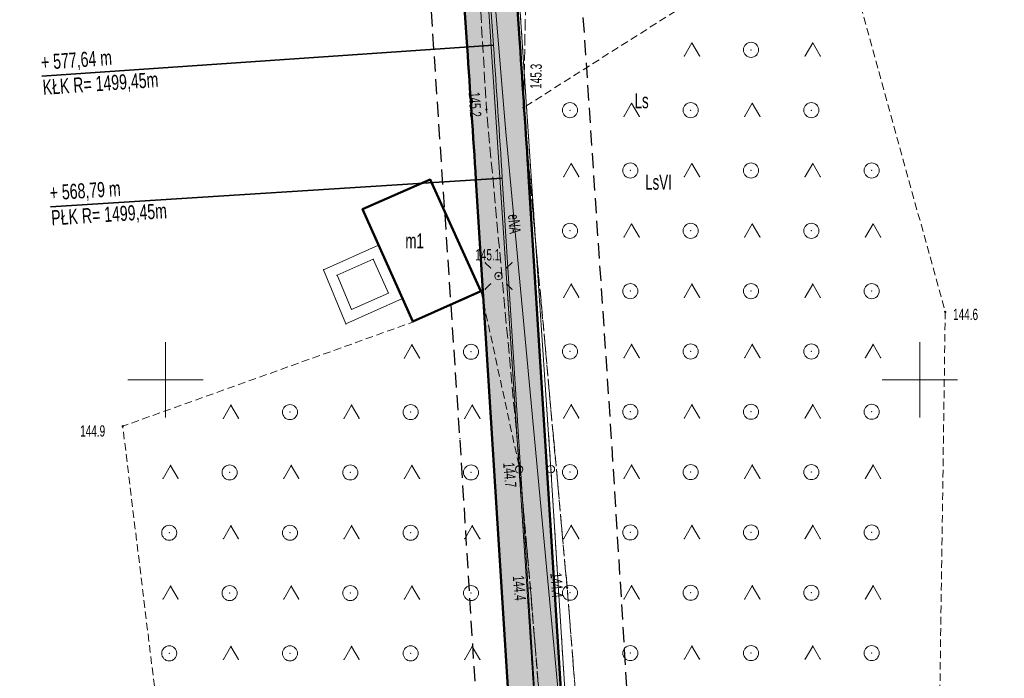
# Model space of a CAD drawing. Extents: x 6456700 to 6518119, y 5963420 to 5980059.
# Tile 226 of 256: x 6512359 to 6512424, y 5966879 to 5966923. Entities that reach past the tile are written whole.
import ezdxf
from ezdxf.enums import TextEntityAlignment as Align

# ---------------------------------------------------------------- set-up
doc = ezdxf.new("R2010")
doc.units = 0
doc.header["$MEASUREMENT"] = 0
for name, pattern in [('L_0_03', [1, 0.5, -0.5]), ('L_0_04', [1.5, 1, -0.5]), ('L_0_52', [1, 0.75, -0.25]), ('L_0_5A', [0.75, 0.5, -0.25])]:
    doc.linetypes.add(name, pattern=pattern)
doc.layers.get('0').update_dxf_attribs({"color": 2, "linetype": 'CONTINUOUS', "lineweight": 5})
for name, color, linetype, lineweight in [('18mm Kreska ciągła', 7, 'CONTINUOUS', 18), ('202_punkt_graniczny', 7, 'CONTINUOUS', 18), ('209_oznaczenie_konturu_klasyfikacyjnego', 96, 'CONTINUOUS', 18), ('210_oznaczenie_konturu_uzytku_gruntowego', 96, 'CONTINUOUS', 18), ('218_kontur_uzytku_gruntowego', 96, 'L_0_03', 18), ('219_dzialka_ewidencyjna', 7, 'CONTINUOUS', 18), ('312_budynek_ewidencyjny', 7, 'CONTINUOUS', 18), ('312_oznaczenie_budynku_ewidencyjnego_Atr117', 7, 'CONTINUOUS', 18), ('35mm Ciągła', 7, 'CONTINUOUS', 35), ('50mm Kreska ciągła', 7, 'CONTINUOUS', 50), ('9mm Kreska ciągła', 252, 'CONTINUOUS', 9), ('jezdnia', 7, 'CONTINUOUS', 18), ('latarnia', 7, 'CONTINUOUS', 18), ('pikieta_naturalna', 7, 'CONTINUOUS', 18), ('pikieta_naturalna_Atr2', 7, 'CONTINUOUS', 18), ('przewod_elektroenergetyczny_podziemny', 7, 'CONTINUOUS', 18), ('przewod_elektroenergetyczny_podziemny_Atr1', 7, 'CONTINUOUS', 18), ('siatka_krzyrzy', 7, 'CONTINUOUS', 18), ('taras', 7, 'CONTINUOUS', 18), ('teren_zalesiony', 7, 'CONTINUOUS', 18), ('Zakres', 7, 'CONTINUOUS', 18)]:
    doc.layers.add(name, color=color, linetype=linetype, lineweight=lineweight)
doc.styles.get("Standard").update_dxf_attribs({"font": 'txt', "width": 0.75})
doc.styles.add('Znaczniki', font='GOTHIC.TTF', dxfattribs={"width": 0.7})

# ---------------------------------------------------------------- blocks, each defined once
blk = doc.blocks.new('mdcp_nowa')
at = {"layer": 'pikieta_naturalna', "linetype": 'Continuous', "lineweight": 18}
for points in [[(6495121.28, 5983367.875, 1), (6495121.28, 5983367.965, 1)], [(6495123.73, 5983367.995, 1), (6495123.73, 5983368.085, 1)], [(6495122.08, 5983356.835, 1), (6495122.08, 5983356.925, 1)], [(6495151.69, 5983354.455, 1), (6495151.69, 5983354.545, 1)], [(6495097.17, 5983346.875, 1), (6495097.17, 5983346.965, 1)], [(6495123.5, 5983343.955, 1), (6495123.5, 5983344.045, 1)], [(6495124.19, 5983336.145, 1), (6495124.19, 5983336.235, 1)], [(6495126.63, 5983336.155, 1), (6495126.63, 5983336.245, 1)]]:
    blk.add_hatch(color=18, dxfattribs=at).paths.add_polyline_path(points)
at = {"layer": '202_punkt_graniczny', "color": 7, "linetype": 'Continuous', "lineweight": 18}
for centre in [(6495123.45, 5983344.06), (6495125.55, 5983344.07)]:
    blk.add_circle(centre, 0.25, dxfattribs=at)
at = {"layer": '202_punkt_graniczny'}
for p in [(6495123.45, 5983344.06), (6495125.55, 5983344.07)]:
    blk.add_point(p, dxfattribs=at)
at = {"layer": '218_kontur_uzytku_gruntowego', "lineweight": 18, "flags": 128}
for points in [[(6495123.45, 5983344.06), (6495116.84, 5983443.86)], [(6495122.78, 5983385.32), (6495125.55, 5983344.07)], [(6495128.68, 5983264.25), (6495123.45, 5983344.06)], [(6495125.55, 5983344.07), (6495130.6, 5983264.36)]]:
    blk.add_lwpolyline(points, dxfattribs=at)
at = {"layer": '218_kontur_uzytku_gruntowego'}
for p in [(6495123.45, 5983344.06), (6495123.45, 5983344.06), (6495123.45, 5983344.06), (6495123.45, 5983344.06), (6495125.55, 5983344.07), (6495125.55, 5983344.07), (6495125.55, 5983344.07), (6495125.55, 5983344.07)]:
    blk.add_point(p, dxfattribs=at)
at = {"layer": '219_dzialka_ewidencyjna', "color": 3, "linetype": 'Continuous', "lineweight": 18, "flags": 128}
for points in [[(6495116.84, 5983443.86), (6495123.45, 5983344.06)], [(6495118.85, 5983443.84), (6495125.55, 5983344.07)], [(6495128.68, 5983264.25), (6495123.45, 5983344.06)], [(6495130.6, 5983264.36), (6495125.55, 5983344.07)]]:
    blk.add_lwpolyline(points, dxfattribs=at)
at = {"layer": '219_dzialka_ewidencyjna', "color": 3}
for p in [(6495123.45, 5983344.06), (6495123.45, 5983344.06), (6495125.55, 5983344.07), (6495125.55, 5983344.07)]:
    blk.add_point(p, dxfattribs=at)
at = {"layer": '312_budynek_ewidencyjny', "color": 7, "linetype": 'Continuous', "lineweight": 50, "flags": 128}
for points in [[(6495113.06, 5983361.32), (6495117.56, 5983363.29)], [(6495117.56, 5983363.29), (6495120.9, 5983355.88)], [(6495116.41, 5983353.86), (6495113.06, 5983361.32)], [(6495120.9, 5983355.88), (6495116.41, 5983353.86)]]:
    blk.add_lwpolyline(points, dxfattribs=at)
at = {"layer": '312_budynek_ewidencyjny'}
for p in [(6495117.56, 5983363.29), (6495117.56, 5983363.29), (6495113.06, 5983361.32), (6495113.06, 5983361.32), (6495120.9, 5983355.88), (6495120.9, 5983355.88), (6495116.41, 5983353.86), (6495116.41, 5983353.86)]:
    blk.add_point(p, dxfattribs=at)
at = {"layer": 'jezdnia', "color": 7, "linetype": 'L_0_52', "lineweight": 18, "flags": 128}
blk.add_lwpolyline([(6495195.83, 5982978.97), (6495200.77, 5982990.52), (6495203.76, 5983005.28), (6495200.35, 5983025.82), (6495193.24, 5983036.29), (6495189.14, 5983049.6), (6495185.12, 5983067.8), (6495183.17, 5983077.08), (6495178.19, 5983089.73), (6495174.64, 5983098.86), (6495168.43, 5983115.09), (6495161.55, 5983133.83), (6495154.76, 5983147.58), (6495144.33, 5983166.27), (6495135.54, 5983182.13), (6495131.43, 5983212.99), (6495131.68, 5983233.26), (6495131.46, 5983243.99), (6495128.32, 5983280.81), (6495127.29, 5983298.52), (6495124.19, 5983336.19), (6495123.5, 5983344), (6495121.28, 5983367.92), (6495119.64, 5983396.13), (6495116.73, 5983412.76), (6495117.19, 5983441.35), (6495116.43, 5983457.42), (6495115.48, 5983476.53), (6495115.11, 5983482.62), (6495112.3, 5983484.4), (6495091.45, 5983481.81), (6495091.37, 5983484.19), (6495109.96, 5983486.92), (6495113.25, 5983490.41), (6495113.24, 5983503.43), (6495112.69, 5983521.82), (6495113.13, 5983545.8), (6495113.51, 5983566.95), (6495116.02, 5983585), (6495118.4, 5983609.28), (6495123.42, 5983650.06), (6495131.2, 5983686.54), (6495140.07, 5983719.72), (6495146.41, 5983753.33), (6495149.05, 5983763.24), (6495154.18, 5983776.85), (6495160.67, 5983784.68), (6495175.29, 5983798.4), (6495197.26, 5983816.17), (6495217.4, 5983831.86), (6495238.65, 5983846.53), (6495263.72, 5983869.02), (6495276.39, 5983884.8), (6495285.32, 5983901), (6495289.2, 5983910.41), (6495292.89, 5983924.2), (6495294.78, 5983930.12), (6495299.2, 5983944.93), (6495304.61, 5983964.52), (6495307.5, 5983979.46), (6495307.59, 5983992.22), (6495306.46, 5984009.09), (6495305.69, 5984028.3), (6495305.67, 5984038.17), (6495300.99, 5984057.07), (6495297.28, 5984082.3), (6495291.79, 5984107.54), (6495288.36, 5984130.45), (6495280.64, 5984151.56), (6495274.64, 5984171.22), (6495270.98, 5984181.26), (6495273.99, 5984181.03), (6495276.87, 5984171.8), (6495283.5, 5984152.14), (6495291.35, 5984131.82), (6495294.78, 5984110.77), (6495299.68, 5984081.31), (6495303.27, 5984060.79), (6495332.62, 5984062.58), (6495350.78, 5984065.69), (6495352.73, 5984070.57), (6495357.63, 5984062.1), (6495352.37, 5984062.87), (6495334.16, 5984059.86), (6495303.89, 5984056.79), (6495307.64, 5984045.46), (6495309.06, 5984037.47), (6495310.62, 5984029.01), (6495312.95, 5983997.49), (6495310.44, 5983991.82), (6495310.09, 5983979.31), (6495307.08, 5983963.82), (6495301.68, 5983944.67), (6495295.97, 5983923.79), (6495292.77, 5983913.71), (6495290.13, 5983906.38), (6495284.32, 5983893.37), (6495278.05, 5983883.04), (6495264.46, 5983865.44), (6495239.09, 5983842.69), (6495219.23, 5983829.73), (6495216.93, 5983819.97), (6495223.58, 5983813.84), (6495228.16, 5983809.41), (6495224.21, 5983807.55), (6495214.94, 5983813.05), (6495207.87, 5983817.5), (6495201.24, 5983815.27), (6495178.34, 5983796.41), (6495165.6, 5983786.15), (6495159.73, 5983777.73), (6495154.77, 5983771.17), (6495151.16, 5983759.97), (6495150.26, 5983749.93), (6495142.6, 5983719.51), (6495134.42, 5983684.95), (6495127.4, 5983650.76), (6495120.08, 5983602.2), (6495117.42, 5983578.29), (6495115.94, 5983567.9), (6495115.38, 5983544.13), (6495115.07, 5983520.98), (6495115.65, 5983504.52), (6495116.24, 5983490.91), (6495120.25, 5983487.29), (6495126.33, 5983487.84), (6495143.65, 5983489.58), (6495144.46, 5983486.94), (6495127.88, 5983485.15), (6495121.64, 5983482.36), (6495118.37, 5983476.22), (6495119.55, 5983458.22), (6495119.45, 5983441.1), (6495120.18, 5983413.18), (6495121.99, 5983405.13), (6495126.07, 5983403.29), (6495130.48, 5983403.23), (6495129.73, 5983399.77), (6495124.35, 5983396.96), (6495123.73, 5983368.04), (6495126.63, 5983336.2), (6495129.59, 5983298.85), (6495131.1, 5983280.79), (6495133, 5983262.8), (6495134.25, 5983243.51), (6495134.8, 5983233.03), (6495133.67, 5983213.6), (6495138.07, 5983181.73), (6495146.27, 5983167.62), (6495157.18, 5983147.99), (6495163.68, 5983134.39), (6495170.96, 5983115.51), (6495175.46, 5983104.48), (6495181.17, 5983100.74), (6495199.93, 5983101.55), (6495199.17, 5983099.07), (6495182.34, 5983097.53), (6495180.35, 5983094.32), (6495185.39, 5983081.2), (6495192.07, 5983052.44), (6495195.58, 5983038.04), (6495198.53, 5983033.23), (6495203.76, 5983025.83), (6495206.13, 5983003.89), (6495202.54, 5982989.27), (6495201.18, 5982984.38), (6495199.22, 5982977.33), (6495199.31, 5982965.37), (6495200.17, 5982948.62), (6495203.01, 5982926.24), (6495205.43, 5982907.13), (6495210.02, 5982873.53), (6495214.31, 5982847.66), (6495217.75, 5982836.69), (6495222.16, 5982822), (6495228.36, 5982806.97), (6495230.37, 5982804.25), (6495235.28, 5982800.03), (6495240.12, 5982797.03), (6495226.36, 5982801.25), (6495225.42, 5982799.59), (6495224.16, 5982791.52), (6495222.71, 5982778.54), (6495222.21, 5982760.62), (6495221.26, 5982748.78), (6495217.72, 5982722.5), (6495220.89, 5982699.43), (6495222.63, 5982688.01), (6495226.82, 5982681.43), (6495232.44, 5982678.09), (6495238.57, 5982677.74), (6495238.58, 5982674.2), (6495234.94, 5982674.18), (6495222.7, 5982675.95), (6495211.13, 5982675.67), (6495203.44, 5982672.24), (6495190.56, 5982660.85), (6495183.64, 5982651.87), (6495180.18, 5982645.51), (6495176.56, 5982638.14), (6495173.06, 5982629.9), (6495169.79, 5982622.28), (6495168.95, 5982621.1), (6495167.1, 5982622.09), (6495169.54, 5982629.99), (6495175.88, 5982643.52), (6495181.21, 5982652.88), (6495188.25, 5982661.9), (6495200.25, 5982673.34), (6495211.64, 5982680.53), (6495218.14, 5982692.06), (6495218.39, 5982699.72), (6495215.1, 5982723.62), (6495216.08, 5982729.8), (6495218.41, 5982743.49), (6495220.09, 5982761.04), (6495220.41, 5982779.3), (6495221.74, 5982791.03), (6495222.5, 5982799.07), (6495220.92, 5982803.86), (6495210.51, 5982812.59), (6495206.38, 5982817.94), (6495202.5, 5982823.86), (6495197.41, 5982834.99), (6495191.07, 5982840.79), (6495178.96, 5982851.25), (6495180.72, 5982852.83), (6495192.33, 5982842.82), (6495193.9, 5982841.49), (6495196.29, 5982839.47), (6495200.7, 5982838.43), (6495206.86, 5982825.62), (6495210.11, 5982820.87), (6495214.26, 5982814.71), (6495221.36, 5982809.09), (6495224.36, 5982806.84), (6495223.38, 5982810.9), (6495218.5, 5982823.84), (6495214.57, 5982836.22), (6495211.53, 5982847.15), (6495206.8, 5982872.08), (6495202.64, 5982906.51), (6495199.04, 5982926.21), (6495196.67, 5982948.55), (6495195.68, 5982964.58)], close=True, dxfattribs=at)
at = {"layer": 'jezdnia'}
for p in [(6495121.28, 5983367.92), (6495123.73, 5983368.04), (6495123.5, 5983344), (6495124.19, 5983336.19), (6495126.63, 5983336.2)]:
    blk.add_point(p, dxfattribs=at)
at = {"layer": 'latarnia', "color": 7, "linetype": 'Continuous', "lineweight": 13, "flags": 128}
for points in [[(6495121.55, 5983357.411), (6495121.197, 5983357.764)], [(6495122.611, 5983357.411), (6495122.964, 5983357.764)], [(6495121.55, 5983356.35), (6495121.197, 5983355.997)], [(6495122.611, 5983356.35), (6495122.964, 5983355.997)]]:
    blk.add_lwpolyline(points, dxfattribs=at)
at = {"layer": 'latarnia', "color": 7, "linetype": 'Continuous', "lineweight": 13}
blk.add_circle((6495122.08, 5983356.88), 0.25, dxfattribs=at)
at = {"layer": 'latarnia'}
for p in [(6495121.197, 5983357.764), (6495122.964, 5983357.764), (6495121.55, 5983357.411), (6495122.611, 5983357.411), (6495122.08, 5983356.88), (6495121.197, 5983355.997), (6495121.55, 5983356.35), (6495122.611, 5983356.35), (6495122.964, 5983355.997)]:
    blk.add_point(p, dxfattribs=at)
at = {"layer": 'pikieta_naturalna', "color": 7, "linetype": 'Continuous', "lineweight": 18}
for centre in [(6495121.28, 5983367.92), (6495123.73, 5983368.04), (6495122.08, 5983356.88), (6495151.69, 5983354.5), (6495097.17, 5983346.92), (6495123.5, 5983344), (6495124.19, 5983336.19), (6495126.63, 5983336.2)]:
    blk.add_circle(centre, 0.045, dxfattribs=at)
at = {"layer": 'pikieta_naturalna'}
for p in [(6495121.28, 5983367.92), (6495123.73, 5983368.04), (6495122.08, 5983356.88), (6495151.69, 5983354.5), (6495097.17, 5983346.92), (6495123.5, 5983344), (6495124.19, 5983336.19), (6495126.63, 5983336.2)]:
    blk.add_point(p, dxfattribs=at)
at = {"layer": 'przewod_elektroenergetyczny_podziemny', "color": 1, "linetype": 'Continuous', "lineweight": 18, "flags": 128}
blk.add_lwpolyline([(6495105.41, 5983426.7), (6495118.51, 5983426.81), (6495118.93, 5983410.43), (6495122.55, 5983366.66), (6495126.69, 5983322.24), (6495130.39, 5983280.36)], dxfattribs=at)
at = {"layer": 'przewod_elektroenergetyczny_podziemny'}
blk.add_point((6495122.55, 5983366.66), dxfattribs=at)
at = {"layer": 'siatka_krzyrzy', "linetype": 'Continuous', "lineweight": 18, "flags": 128}
for points in [[(6495100, 5983347.5), (6495100, 5983352.5)], [(6495150, 5983347.5), (6495150, 5983352.5)], [(6495097.5, 5983350), (6495102.5, 5983350)], [(6495147.5, 5983350), (6495152.5, 5983350)]]:
    blk.add_lwpolyline(points, dxfattribs=at)
at = {"layer": 'taras', "color": 7, "linetype": 'Continuous', "lineweight": 18, "flags": 128}
for points in [[(6495114.13, 5983358.93), (6495115.72, 5983355.39), (6495111.96, 5983353.7), (6495110.48, 5983357.29)], [(6495113.775, 5983357.995), (6495114.785, 5983355.745), (6495112.341, 5983354.659), (6495111.381, 5983356.932)]]:
    blk.add_lwpolyline(points, close=True, dxfattribs=at)
at = {"layer": 'taras'}
for p in [(6495114.13, 5983358.93), (6495113.775, 5983357.995), (6495110.48, 5983357.29), (6495111.381, 5983356.932), (6495114.785, 5983355.745), (6495115.72, 5983355.39), (6495112.341, 5983354.659), (6495111.96, 5983353.7)]:
    blk.add_point(p, dxfattribs=at)
at = {"layer": 'teren_zalesiony', "color": 7, "linetype": 'L_0_5A', "lineweight": 18, "flags": 128}
for points in [[(6495131.1, 5983280.79), (6495129.59, 5983298.85), (6495126.63, 5983336.2), (6495123.73, 5983368.04), (6495140.1, 5983378.44), (6495144.34, 5983381.08), (6495151.69, 5983354.5), (6495150.93, 5983300.85), (6495146.3, 5983283.11)], [(6495109.54, 5983276.77), (6495102.2, 5983305.6), (6495097.17, 5983346.92), (6495116.42, 5983353.83), (6495120.93, 5983355.83), (6495123.5, 5983344), (6495124.19, 5983336.19), (6495127.29, 5983298.52), (6495128.32, 5983280.81)]]:
    blk.add_lwpolyline(points, close=True, dxfattribs=at)
at = {"layer": 'teren_zalesiony', "color": 7, "linetype": 'Continuous', "lineweight": 18, "flags": 128}
for points in [[(6495134.403, 5983371.473), (6495134.903, 5983372.339)], [(6495134.903, 5983372.339), (6495135.403, 5983371.473)], [(6495142.403, 5983371.473), (6495142.903, 5983372.339)], [(6495142.903, 5983372.339), (6495143.403, 5983371.473)], [(6495130.403, 5983367.473), (6495130.903, 5983368.339)], [(6495130.903, 5983368.339), (6495131.403, 5983367.473)], [(6495138.403, 5983367.473), (6495138.903, 5983368.339)], [(6495138.903, 5983368.339), (6495139.403, 5983367.473)], [(6495126.403, 5983363.473), (6495126.903, 5983364.339)], [(6495126.903, 5983364.339), (6495127.403, 5983363.473)], [(6495134.403, 5983363.473), (6495134.903, 5983364.339)], [(6495134.903, 5983364.339), (6495135.403, 5983363.473)], [(6495142.403, 5983363.473), (6495142.903, 5983364.339)], [(6495142.903, 5983364.339), (6495143.403, 5983363.473)], [(6495130.403, 5983359.473), (6495130.903, 5983360.339)], [(6495130.903, 5983360.339), (6495131.403, 5983359.473)], [(6495138.403, 5983359.473), (6495138.903, 5983360.339)], [(6495138.903, 5983360.339), (6495139.403, 5983359.473)], [(6495146.403, 5983359.473), (6495146.903, 5983360.339)], [(6495146.903, 5983360.339), (6495147.403, 5983359.473)], [(6495126.403, 5983355.473), (6495126.903, 5983356.339)], [(6495126.903, 5983356.339), (6495127.403, 5983355.473)], [(6495134.403, 5983355.473), (6495134.903, 5983356.339)], [(6495134.903, 5983356.339), (6495135.403, 5983355.473)], [(6495142.403, 5983355.473), (6495142.903, 5983356.339)], [(6495142.903, 5983356.339), (6495143.403, 5983355.473)], [(6495115.843, 5983351.453), (6495116.343, 5983352.319)], [(6495116.343, 5983352.319), (6495116.843, 5983351.453)], [(6495130.403, 5983351.473), (6495130.903, 5983352.339)], [(6495130.903, 5983352.339), (6495131.403, 5983351.473)], [(6495138.403, 5983351.473), (6495138.903, 5983352.339)], [(6495138.903, 5983352.339), (6495139.403, 5983351.473)], [(6495146.403, 5983351.473), (6495146.903, 5983352.339)], [(6495146.903, 5983352.339), (6495147.403, 5983351.473)], [(6495103.843, 5983347.453), (6495104.343, 5983348.319)], [(6495104.343, 5983348.319), (6495104.843, 5983347.453)], [(6495111.843, 5983347.453), (6495112.343, 5983348.319)], [(6495112.343, 5983348.319), (6495112.843, 5983347.453)], [(6495119.843, 5983347.453), (6495120.343, 5983348.319)], [(6495120.343, 5983348.319), (6495120.843, 5983347.453)], [(6495126.403, 5983347.473), (6495126.903, 5983348.339)], [(6495126.903, 5983348.339), (6495127.403, 5983347.473)], [(6495134.403, 5983347.473), (6495134.903, 5983348.339)], [(6495134.903, 5983348.339), (6495135.403, 5983347.473)], [(6495142.403, 5983347.473), (6495142.903, 5983348.339)], [(6495142.903, 5983348.339), (6495143.403, 5983347.473)], [(6495099.843, 5983343.453), (6495100.343, 5983344.319)], [(6495100.343, 5983344.319), (6495100.843, 5983343.453)], [(6495107.843, 5983343.453), (6495108.343, 5983344.319)], [(6495108.343, 5983344.319), (6495108.843, 5983343.453)], [(6495115.843, 5983343.453), (6495116.343, 5983344.319)], [(6495116.343, 5983344.319), (6495116.843, 5983343.453)], [(6495130.403, 5983343.473), (6495130.903, 5983344.339)], [(6495130.903, 5983344.339), (6495131.403, 5983343.473)], [(6495138.403, 5983343.473), (6495138.903, 5983344.339)], [(6495138.903, 5983344.339), (6495139.403, 5983343.473)], [(6495146.403, 5983343.473), (6495146.903, 5983344.339)], [(6495146.903, 5983344.339), (6495147.403, 5983343.473)], [(6495103.843, 5983339.453), (6495104.343, 5983340.319)], [(6495104.343, 5983340.319), (6495104.843, 5983339.453)], [(6495111.843, 5983339.453), (6495112.343, 5983340.319)], [(6495112.343, 5983340.319), (6495112.843, 5983339.453)], [(6495119.843, 5983339.453), (6495120.343, 5983340.319)], [(6495120.343, 5983340.319), (6495120.843, 5983339.453)], [(6495126.403, 5983339.473), (6495126.903, 5983340.339)], [(6495126.903, 5983340.339), (6495127.403, 5983339.473)], [(6495134.403, 5983339.473), (6495134.903, 5983340.339)], [(6495134.903, 5983340.339), (6495135.403, 5983339.473)], [(6495142.403, 5983339.473), (6495142.903, 5983340.339)], [(6495142.903, 5983340.339), (6495143.403, 5983339.473)], [(6495099.843, 5983335.453), (6495100.343, 5983336.319)], [(6495100.343, 5983336.319), (6495100.843, 5983335.453)], [(6495107.843, 5983335.453), (6495108.343, 5983336.319)], [(6495108.343, 5983336.319), (6495108.843, 5983335.453)], [(6495115.843, 5983335.453), (6495116.343, 5983336.319)], [(6495116.343, 5983336.319), (6495116.843, 5983335.453)], [(6495130.403, 5983335.473), (6495130.903, 5983336.339)], [(6495130.903, 5983336.339), (6495131.403, 5983335.473)], [(6495138.403, 5983335.473), (6495138.903, 5983336.339)], [(6495138.903, 5983336.339), (6495139.403, 5983335.473)], [(6495146.403, 5983335.473), (6495146.903, 5983336.339)], [(6495146.903, 5983336.339), (6495147.403, 5983335.473)], [(6495103.843, 5983331.453), (6495104.343, 5983332.319)], [(6495104.343, 5983332.319), (6495104.843, 5983331.453)], [(6495111.843, 5983331.453), (6495112.343, 5983332.319)], [(6495112.343, 5983332.319), (6495112.843, 5983331.453)], [(6495119.843, 5983331.453), (6495120.343, 5983332.319)], [(6495120.343, 5983332.319), (6495120.843, 5983331.453)], [(6495134.403, 5983331.473), (6495134.903, 5983332.339)], [(6495134.903, 5983332.339), (6495135.403, 5983331.473)], [(6495142.403, 5983331.473), (6495142.903, 5983332.339)], [(6495142.903, 5983332.339), (6495143.403, 5983331.473)]]:
    blk.add_lwpolyline(points, dxfattribs=at)
at = {"layer": 'teren_zalesiony', "color": 7, "linetype": 'Continuous', "lineweight": 18}
for centre in [(6495138.816, 5983371.876), (6495126.816, 5983367.876), (6495134.816, 5983367.876), (6495142.816, 5983367.876), (6495130.816, 5983363.876), (6495138.816, 5983363.876), (6495146.816, 5983363.876), (6495126.816, 5983359.876), (6495134.816, 5983359.876), (6495142.816, 5983359.876), (6495130.816, 5983355.876), (6495138.816, 5983355.876), (6495146.816, 5983355.876), (6495120.256, 5983351.856), (6495126.816, 5983351.876), (6495134.816, 5983351.876), (6495142.816, 5983351.876), (6495108.256, 5983347.856), (6495116.256, 5983347.856), (6495130.816, 5983347.876), (6495138.816, 5983347.876), (6495146.816, 5983347.876), (6495104.256, 5983343.856), (6495112.256, 5983343.856), (6495120.256, 5983343.856), (6495126.816, 5983343.876), (6495134.816, 5983343.876), (6495142.816, 5983343.876), (6495100.256, 5983339.856), (6495108.256, 5983339.856), (6495116.256, 5983339.856), (6495130.816, 5983339.876), (6495138.816, 5983339.876), (6495146.816, 5983339.876), (6495104.256, 5983335.856), (6495112.256, 5983335.856), (6495120.256, 5983335.856), (6495126.816, 5983335.876), (6495134.816, 5983335.876), (6495142.816, 5983335.876), (6495100.256, 5983331.856), (6495108.256, 5983331.856), (6495116.256, 5983331.856), (6495130.816, 5983331.876), (6495138.816, 5983331.876), (6495146.816, 5983331.876)]:
    blk.add_circle(centre, 0.5, dxfattribs=at)
at = {"layer": 'teren_zalesiony'}
for p in [(6495134.903, 5983372.339), (6495134.903, 5983372.339), (6495142.903, 5983372.339), (6495142.903, 5983372.339), (6495134.403, 5983371.473), (6495135.403, 5983371.473), (6495138.816, 5983371.876), (6495142.403, 5983371.473), (6495143.403, 5983371.473), (6495130.903, 5983368.339), (6495130.903, 5983368.339), (6495138.903, 5983368.339), (6495138.903, 5983368.339), (6495123.73, 5983368.04), (6495126.816, 5983367.876), (6495134.816, 5983367.876), (6495142.816, 5983367.876), (6495130.403, 5983367.473), (6495131.403, 5983367.473), (6495138.403, 5983367.473), (6495139.403, 5983367.473), (6495126.903, 5983364.339), (6495126.903, 5983364.339), (6495134.903, 5983364.339), (6495134.903, 5983364.339), (6495142.903, 5983364.339), (6495142.903, 5983364.339), (6495130.816, 5983363.876), (6495138.816, 5983363.876), (6495146.816, 5983363.876), (6495126.403, 5983363.473), (6495127.403, 5983363.473), (6495134.403, 5983363.473), (6495135.403, 5983363.473), (6495142.403, 5983363.473), (6495143.403, 5983363.473), (6495130.903, 5983360.339), (6495130.903, 5983360.339), (6495138.903, 5983360.339), (6495138.903, 5983360.339), (6495146.903, 5983360.339), (6495146.903, 5983360.339), (6495126.816, 5983359.876), (6495134.816, 5983359.876), (6495142.816, 5983359.876), (6495130.403, 5983359.473), (6495131.403, 5983359.473), (6495138.403, 5983359.473), (6495139.403, 5983359.473), (6495146.403, 5983359.473), (6495147.403, 5983359.473), (6495120.93, 5983355.83), (6495126.903, 5983356.339), (6495126.903, 5983356.339), (6495130.816, 5983355.876), (6495134.903, 5983356.339), (6495134.903, 5983356.339), (6495138.816, 5983355.876), (6495142.903, 5983356.339), (6495142.903, 5983356.339), (6495146.816, 5983355.876), (6495126.403, 5983355.473), (6495127.403, 5983355.473), (6495134.403, 5983355.473), (6495135.403, 5983355.473), (6495142.403, 5983355.473), (6495143.403, 5983355.473), (6495151.69, 5983354.5), (6495116.42, 5983353.83), (6495116.343, 5983352.319), (6495116.343, 5983352.319), (6495120.256, 5983351.856), (6495126.816, 5983351.876), (6495130.903, 5983352.339), (6495130.903, 5983352.339), (6495134.816, 5983351.876), (6495138.903, 5983352.339), (6495138.903, 5983352.339), (6495142.816, 5983351.876), (6495146.903, 5983352.339), (6495146.903, 5983352.339), (6495115.843, 5983351.453), (6495116.843, 5983351.453), (6495130.403, 5983351.473), (6495131.403, 5983351.473), (6495138.403, 5983351.473), (6495139.403, 5983351.473), (6495146.403, 5983351.473), (6495147.403, 5983351.473), (6495104.343, 5983348.319), (6495104.343, 5983348.319), (6495112.343, 5983348.319), (6495112.343, 5983348.319), (6495120.343, 5983348.319), (6495120.343, 5983348.319), (6495126.903, 5983348.339), (6495126.903, 5983348.339), (6495134.903, 5983348.339), (6495134.903, 5983348.339), (6495142.903, 5983348.339), (6495142.903, 5983348.339), (6495103.843, 5983347.453), (6495104.843, 5983347.453), (6495108.256, 5983347.856), (6495111.843, 5983347.453), (6495112.843, 5983347.453), (6495116.256, 5983347.856), (6495119.843, 5983347.453), (6495120.843, 5983347.453), (6495126.403, 5983347.473), (6495127.403, 5983347.473), (6495130.816, 5983347.876), (6495134.403, 5983347.473), (6495135.403, 5983347.473), (6495138.816, 5983347.876), (6495142.403, 5983347.473), (6495143.403, 5983347.473), (6495146.816, 5983347.876), (6495097.17, 5983346.92), (6495100.343, 5983344.319), (6495100.343, 5983344.319), (6495108.343, 5983344.319), (6495108.343, 5983344.319), (6495116.343, 5983344.319), (6495116.343, 5983344.319), (6495130.903, 5983344.339), (6495130.903, 5983344.339), (6495138.903, 5983344.339), (6495138.903, 5983344.339), (6495146.903, 5983344.339), (6495146.903, 5983344.339), (6495099.843, 5983343.453), (6495100.843, 5983343.453), (6495104.256, 5983343.856), (6495107.843, 5983343.453), (6495108.843, 5983343.453), (6495112.256, 5983343.856), (6495115.843, 5983343.453), (6495116.843, 5983343.453), (6495120.256, 5983343.856), (6495123.5, 5983344), (6495126.816, 5983343.876), (6495130.403, 5983343.473), (6495131.403, 5983343.473), (6495134.816, 5983343.876), (6495138.403, 5983343.473), (6495139.403, 5983343.473), (6495142.816, 5983343.876), (6495146.403, 5983343.473), (6495147.403, 5983343.473), (6495104.343, 5983340.319), (6495104.343, 5983340.319), (6495112.343, 5983340.319), (6495112.343, 5983340.319), (6495120.343, 5983340.319), (6495120.343, 5983340.319), (6495126.903, 5983340.339), (6495126.903, 5983340.339), (6495134.903, 5983340.339), (6495134.903, 5983340.339), (6495142.903, 5983340.339), (6495142.903, 5983340.339), (6495100.256, 5983339.856), (6495103.843, 5983339.453), (6495104.843, 5983339.453), (6495108.256, 5983339.856), (6495111.843, 5983339.453), (6495112.843, 5983339.453), (6495116.256, 5983339.856), (6495119.843, 5983339.453), (6495120.843, 5983339.453), (6495126.403, 5983339.473), (6495127.403, 5983339.473), (6495130.816, 5983339.876), (6495134.403, 5983339.473), (6495135.403, 5983339.473), (6495138.816, 5983339.876), (6495142.403, 5983339.473), (6495143.403, 5983339.473), (6495146.816, 5983339.876), (6495100.343, 5983336.319), (6495100.343, 5983336.319), (6495108.343, 5983336.319), (6495108.343, 5983336.319), (6495116.343, 5983336.319), (6495116.343, 5983336.319), (6495124.19, 5983336.19), (6495126.63, 5983336.2), (6495130.903, 5983336.339), (6495130.903, 5983336.339), (6495138.903, 5983336.339), (6495138.903, 5983336.339), (6495146.903, 5983336.339), (6495146.903, 5983336.339), (6495104.256, 5983335.856), (6495112.256, 5983335.856), (6495120.256, 5983335.856), (6495126.816, 5983335.876), (6495134.816, 5983335.876), (6495142.816, 5983335.876), (6495099.843, 5983335.453), (6495100.843, 5983335.453), (6495107.843, 5983335.453), (6495108.843, 5983335.453), (6495115.843, 5983335.453), (6495116.843, 5983335.453), (6495130.403, 5983335.473), (6495131.403, 5983335.473), (6495138.403, 5983335.473), (6495139.403, 5983335.473), (6495146.403, 5983335.473), (6495147.403, 5983335.473), (6495104.343, 5983332.319), (6495104.343, 5983332.319), (6495112.343, 5983332.319), (6495112.343, 5983332.319), (6495120.343, 5983332.319), (6495120.343, 5983332.319), (6495134.903, 5983332.339), (6495134.903, 5983332.339), (6495142.903, 5983332.339), (6495142.903, 5983332.339), (6495100.256, 5983331.856), (6495108.256, 5983331.856), (6495116.256, 5983331.856), (6495130.816, 5983331.876), (6495138.816, 5983331.876), (6495146.816, 5983331.876), (6495103.843, 5983331.453), (6495104.843, 5983331.453), (6495111.843, 5983331.453), (6495112.843, 5983331.453), (6495119.843, 5983331.453), (6495120.843, 5983331.453), (6495134.403, 5983331.473), (6495135.403, 5983331.473), (6495142.403, 5983331.473), (6495143.403, 5983331.473)]:
    blk.add_point(p, dxfattribs=at)
at = {"layer": 'Zakres', "linetype": 'L_0_04', "lineweight": 25, "flags": 128}
blk.add_lwpolyline([(6495113.77, 5985050.22), (6495121.12, 5984877.07), (6495125.76, 5984757.87), (6495129.89, 5984649.81), (6495141.08, 5984611.3), (6495145.77, 5984544.53), (6495147.36, 5984487.27), (6495157.22, 5984392.07), (6495162.95, 5984387.45), (6495180.24, 5984384.16), (6495229.5, 5984386.61), (6495251.65, 5984373.41), (6495258.77, 5984357.12), (6495255.44, 5984330.44), (6495250.77, 5984304.39), (6495252.21, 5984282.78), (6495255.46, 5984256.45), (6495254.94, 5984238.25), (6495266.4, 5984211), (6495277.24, 5984182.33), (6495294.2, 5984133.19), (6495300.94, 5984095.37), (6495313.24, 5984037.69), (6495317.44, 5983978.18), (6495300.35, 5983922.18), (6495282.35, 5983883.38), (6495266.21, 5983862.23), (6495242.03, 5983839.67), (6495211.11, 5983816.86), (6495158.26, 5983772.66), (6495130.6, 5983651.16), (6495116.31, 5983543.43), (6495129.51, 5983346.73), (6495134.58, 5983264.71), (6495139.64, 5983186.97), (6495193.25, 5983077.94), (6495199.2, 5983041.97), (6495206.23, 5983026), (6495208.96, 5983004.88), (6495202.27, 5982979.48), (6495202.42, 5982950.13), (6495209.35, 5982897.38), (6495215.97, 5982850.34), (6495228.6, 5982809.97), (6495226.85, 5982778.82), (6495225.04, 5982750.56), (6495220.26, 5982723.37), (6495226.54, 5982679.97), (6495206.06, 5982669.48), (6495192.68, 5982657.71), (6495184.57, 5982648.65), (6495174.78, 5982624.58), (6495164.23, 5982604.61), (6495150.7, 5982588.3), (6495137.69, 5982582.43), (6495118.26, 5982573.75), (6495100.35, 5982558.42), (6495090.36, 5982544.99), (6495075.87, 5982519.06), (6495060.83, 5982499.68), (6495049.41, 5982485.49), (6495035.07, 5982459.7), (6495006.7, 5982406.64), (6494980.89, 5982351.84), (6494944.35, 5982293.29), (6494925.72, 5982250.11), (6494905.2, 5982190.37), (6494898.43, 5982153.5), (6494879.51, 5982063.89), (6494864.14, 5981992.66), (6494816.93, 5981768.61), (6494777.79, 5981577.7), (6494739.84, 5981394.72), (6494718.65, 5981297.89), (6494716.45, 5981237.31), (6494738.62, 5981208.21), (6494776.48, 5981173.06), (6494817.16, 5981137.44), (6494847.63, 5981109.8), (6494877.39, 5981077.08), (6494912.75, 5981030.55), (6494916.06, 5981014.71), (6494903.86, 5980957.01), (6494916.13, 5980953.51), (6494892.32, 5980927.59), (6494850.7, 5980858.8), (6494806.81, 5980779.89), (6494785.1, 5980753.49), (6494715.22, 5980723.29), (6494679.96, 5980686.78), (6494651.35, 5980651.29), (6494549.14, 5980683.24), (6494511.84, 5980659.66), (6494443.61, 5980630.33), (6494428.78, 5980598.6), (6494431.58, 5980579.46), (6494420.56, 5980549.76), (6494416.45, 5980528.2), (6494403.86, 5980507.16), (6494388.89, 5980482.96), (6494365.32, 5980407.99), (6494335.67, 5980315.15), (6494332.29, 5980297.41), (6494335.1, 5980278.18), (6494347.25, 5980254.84), (6494336.79, 5980250.09), (6494300.04, 5980271.34), (6494320.8, 5980301.43), (6494336.81, 5980349.17), (6494344.85, 5980380.92), (6494360.85, 5980437.13), (6494374.18, 5980476.38), (6494386.14, 5980498.84), (6494403.02, 5980528.52), (6494411.33, 5980563.19), (6494420.84, 5980586.25), (6494420.25, 5980601.11), (6494434.95, 5980635.94), (6494446.75, 5980644.99), (6494465.77, 5980647.27), (6494513.02, 5980669.46), (6494507.85, 5980679.68), (6494547.89, 5980705.83), (6494570.06, 5980691.34), (6494636.17, 5980669.05), (6494706.14, 5980756.86), (6494742.78, 5980772.58), (6494798.53, 5980814.27), (6494826.12, 5980867.97), (6494849.57, 5980908.6), (6494845.35, 5980942.01), (6494853.94, 5980970.83), (6494891.08, 5980960.54), (6494890.11, 5980965.73), (6494903.94, 5981025.69), (6494869.98, 5981070.3), (6494770.97, 5981160.58), (6494728.18, 5981200.64), (6494706.13, 5981229.56), (6494707.94, 5981299.75), (6494728.84, 5981398.1), (6494767.06, 5981580.19), (6494806.17, 5981770.55), (6494854.36, 5981994.76), (6494869.73, 5982065.97), (6494888.61, 5982155.44), (6494891.67, 5982173.95), (6494895.82, 5982197.45), (6494916.38, 5982253.72), (6494935.47, 5982297.95), (6494954.97, 5982331.67), (6494972.09, 5982356.64), (6494997.76, 5982411.14), (6495026.29, 5982464.48), (6495041.09, 5982491.09), (6495052.99, 5982505.88), (6495067.51, 5982524.6), (6495081.94, 5982550.43), (6495092.99, 5982565.28), (6495112.86, 5982582.29), (6495133.59, 5982591.55), (6495144.48, 5982596.46), (6495155.87, 5982610.19), (6495165.7, 5982628.8), (6495175.96, 5982654.03), (6495185.62, 5982664.83), (6495200.4, 5982677.82), (6495212.49, 5982688.04), (6495209.64, 5982723.43), (6495215.22, 5982750.57), (6495216.87, 5982779.54), (6495218.31, 5982809.31), (6495206.86, 5982847.92), (6495199.44, 5982894.74), (6495192.11, 5982948.71), (6495190.16, 5982979.24), (6495183.47, 5983075.16), (6495129.79, 5983184.34), (6495124.6, 5983264.07), (6495119.53, 5983346.09), (6495106.27, 5983543.75), (6495120.74, 5983652.9), (6495148.75, 5983779.42), (6495204.15, 5983826.04), (6495273.41, 5983889.36), (6495288.53, 5983927.42), (6495300.83, 5983964.69), (6495303.91, 5983980.14), (6495301.32, 5984039.55), (6495291.1, 5984093.63), (6495284.5, 5984130.67), (6495267.84, 5984178.93), (6495257.12, 5984207.3), (6495244.96, 5984236.19), (6495244.79, 5984255.42), (6495242.25, 5984281.97), (6495240.71, 5984304.95), (6495245.55, 5984331.94), (6495248.51, 5984355.64), (6495243.77, 5984366.47), (6495226.98, 5984376.47), (6495179.54, 5984374.12), (6495158.61, 5984378.09), (6495147.7, 5984386.91), (6495137.38, 5984486.61), (6495135.78, 5984544.04), (6495131.18, 5984609.54), (6495119.95, 5984648.2), (6495115.76, 5984757.49), (6495111.12, 5984876.67), (6495103.73, 5985050.93), (6495109.36, 5985081.73), (6495120.41, 5985085.88)], close=True, dxfattribs=at)
at = {"layer": 'Zakres'}
for p in [(6495129.51, 5983346.73), (6495119.53, 5983346.09)]:
    blk.add_point(p, dxfattribs=at)
at = {"layer": '209_oznaczenie_konturu_klasyfikacyjnego', "lineweight": 20, "width": 0.66}
blk.add_text('LsVI', height=1, dxfattribs=at).set_placement((6495131.8, 5983363.6), align=Align.TOP_LEFT)
at = {"layer": '210_oznaczenie_konturu_uzytku_gruntowego', "lineweight": 20, "width": 0.66}
blk.add_text('Ls', height=1, dxfattribs=at).set_placement((6495131.1, 5983369), align=Align.TOP_LEFT)
at = {"layer": '312_oznaczenie_budynku_ewidencyjnego_Atr117', "color": 7, "lineweight": 20, "width": 0.66}
blk.add_text('m1', height=1, dxfattribs=at).set_placement((6495115.907, 5983359.71), align=Align.TOP_LEFT)
at = {"layer": 'pikieta_naturalna_Atr2', "color": 7, "lineweight": 15, "width": 0.66}
for s, rotation, p in [('145.3', 88.8, (6495124.17, 5983369.3)), ('145.2', 273.3, (6495120.85, 5983369.1)), ('144.7', 275, (6495123.13, 5983344.54)), ('144.4', 274.7, (6495123.77, 5983337.04)), ('144.4', 274.5, (6495126.26, 5983337.23))]:
    blk.add_text(s, height=0.75, rotation=rotation, dxfattribs=at).set_placement(p, align=Align.TOP_LEFT)
for s, p in [('145.1', (6495120.54, 5983358.66)), ('144.6', (6495152.21, 5983354.71)), ('144.9', (6495094.35, 5983346.98))]:
    blk.add_text(s, height=0.75, dxfattribs=at).set_placement(p, align=Align.TOP_LEFT)
at = {"layer": 'przewod_elektroenergetyczny_podziemny_Atr1', "color": 1, "lineweight": 15, "width": 0.66}
blk.add_text('eNA', height=0.75, rotation=275.3, dxfattribs=at).set_placement((6495123.449, 5983361.008), align=Align.TOP_LEFT)

msp = doc.modelspace()

# ---------------------------------------------------------------- block references
at = {"linetype": 'ByBlock'}
msp.add_blockref('mdcp_nowa', (17268.786, -16450.998), dxfattribs=at)

# ---------------------------------------------------------------- next in the draw order: hatches: boundary and pattern name
at = {"layer": '9mm Kreska ciągła'}
h = msp.add_hatch(dxfattribs=at)
h.set_pattern_fill('SAND_AND_LIME', color=4, scale=0.1)
h.set_pattern_definition([(37.5, (6512162.38958, 5966557.36103), (-0.006803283, 0.208096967), [0, -0.16416, 0, -0.1836, 0, -0.1755]), (7.5, (6512162.38958, 5966557.36103), (0.191135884, 0.304791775), [0, -0.08856, 0, -0.14796, 0, -0.0567]), (327.5, (6512162.25674, 5966557.36103), (0.33632732, 0.000611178), [0, -0.054, 0, -0.1944, 0, -0.2538]), (317.5, (6512162.25674, 5966557.36103), (0.324661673, 0.09478896), [0, -0.027, 0, -0.12744, 0, -0.1458])])
edge = h.paths.add_edge_path()
edge.add_arc((6512516.367, 5967810.283), 3, 311.58691, 347.30622, ccw=False)
edge.add_arc((6512523.503, 5967802.242), 7.75, 131.58691, 180.78045)
edge.add_line((6512515.753, 5967802.137), (6512515.839, 5967795.832))
edge.add_arc((6512568.134, 5967796.544), 52.3, 180.78045, 202.28878)
edge.add_line((6512519.742, 5967776.708), (6512533.586, 5967742.935))
edge.add_arc((6512443.186, 5967705.88), 97.7, 19.24547, 22.28878, ccw=False)
edge.add_line((6512535.426, 5967738.083), (6512551.885, 5967690.939))
edge.add_arc((6512459.645, 5967658.735), 97.7, 10.33082, 19.24547, ccw=False)
edge.add_line((6512555.761, 5967676.256), (6512567.725, 5967610.623))
edge.add_arc((6512717.556, 5967637.935), 152.3, 190.33082, 193.90778)
edge.add_line((6512569.721, 5967601.328), (6512572.468, 5967590.235))
edge.add_arc((6512477.632, 5967566.752), 97.7, 359.59588, 373.90778, ccw=False)
edge.add_line((6512575.33, 5967566.063), (6512575.106, 5967534.367))
edge.add_arc((6512497.408, 5967534.915), 77.7, 343.87223, 359.59588, ccw=False)
edge.add_line((6512572.05, 5967513.331), (6512569.54, 5967504.651))
edge.add_arc((6512475.685, 5967531.79), 97.7, 339.08524, 343.87223, ccw=False)
edge.add_line((6512566.948, 5967496.914), (6512545.985, 5967442.059))
edge.add_arc((6512524.78, 5967450.162), 22.7, 313.28749, 339.08524, ccw=False)
edge.add_line((6512540.345, 5967433.638), (6512504.063, 5967399.463))
edge.add_line((6512504.063, 5967399.463), (6512490.766, 5967386.938))
edge.add_arc((6512149.514, 5967749.225), 497.7, 309.16671, 313.28749, ccw=False)
edge.add_line((6512463.851, 5967363.353), (6512423.112, 5967330.167))
edge.add_arc((6512437.196, 5967312.877), 22.3, 129.16671, 169.68124)
edge.add_line((6512415.257, 5967316.872), (6512407.758, 5967275.686))
edge.add_arc((6511918.108, 5967364.836), 497.7, 347.25294, 349.68124, ccw=False)
edge.add_line((6512403.541, 5967255.02), (6512392.372, 5967205.646))
edge.add_arc((6512443.383, 5967194.106), 52.3, 167.25294, 172.4126)
edge.add_line((6512391.541, 5967201.011), (6512377.704, 5967097.137))
edge.add_arc((6512429.546, 5967090.232), 52.3, 172.4126, 183.94454)
edge.add_line((6512377.37, 5967086.634), (6512388.786, 5966921.07))
edge.add_arc((6510894.634, 5966818.042), 1497.7, 3.606413, 3.944541, ccw=False)
edge.add_line((6512389.368, 5966912.251), (6512395.777, 5966810.575))
edge.add_arc((6510402.033, 5966684.915), 1997.7, 2.742456, 3.606413, ccw=False)
edge.add_line((6512397.445, 5966780.498), (6512399.171, 5966744.457))
edge.add_arc((6512436.429, 5966746.242), 37.3, 182.74246, 206.08851)
edge.add_line((6512402.929, 5966729.839), (6512452.864, 5966627.857))
edge.add_arc((6512432.477, 5966617.874), 22.7, 6.26714, 26.08851, ccw=False)
edge.add_line((6512455.041, 5966620.352), (6512460.451, 5966571.093))
edge.add_arc((6515444.811, 5966898.838), 3002.303, 186.267142, 186.338012)
edge.add_line((6512460.859, 5966567.402), (6512461.669, 5966560.109))
edge.add_line((6512461.669, 5966560.109), (6512460.465, 5966557.361))
edge.add_line((6512460.465, 5966557.361), (6512465.434, 5966557.916))
edge.add_line((6512465.434, 5966557.916), (6512464.337, 5966567.789))
edge.add_arc((6515444.811, 5966898.838), 2998.803, 186.267142, 186.338012, ccw=False)
edge.add_line((6512463.93, 5966571.475), (6512458.52, 5966620.734))
edge.add_arc((6512432.477, 5966617.874), 26.2, 6.26714, 26.08851)
edge.add_line((6512456.008, 5966629.396), (6512406.072, 5966731.378))
edge.add_arc((6512436.429, 5966746.242), 33.8, 182.74246, 206.08851, ccw=False)
edge.add_line((6512402.667, 5966744.625), (6512400.941, 5966780.666))
edge.add_arc((6510402.033, 5966684.915), 2001.2, 2.742456, 3.606413)
edge.add_line((6512399.27, 5966810.795), (6512392.862, 5966912.471))
edge.add_arc((6510894.634, 5966818.042), 1501.2, 3.606413, 3.944541)
edge.add_line((6512392.278, 5966921.311), (6512380.862, 5967086.875))
edge.add_arc((6512429.546, 5967090.232), 48.8, 172.4126, 183.94454, ccw=False)
edge.add_line((6512381.174, 5967096.675), (6512395.01, 5967200.549))
edge.add_arc((6512443.383, 5967194.106), 48.8, 167.25294, 172.4126, ccw=False)
edge.add_line((6512395.786, 5967204.873), (6512406.955, 5967254.247))
edge.add_arc((6511918.108, 5967364.836), 501.2, 347.25294, 349.68124)
edge.add_line((6512411.202, 5967275.059), (6512418.7, 5967316.245))
edge.add_arc((6512437.196, 5967312.877), 18.8, 129.16671, 169.68124, ccw=False)
edge.add_line((6512425.323, 5967327.453), (6512466.061, 5967360.639))
edge.add_arc((6512149.514, 5967749.225), 501.2, 309.16671, 313.28749)
edge.add_line((6512493.166, 5967384.391), (6512506.462, 5967396.915))
edge.add_line((6512506.462, 5967396.915), (6512542.744, 5967431.09))
edge.add_arc((6512524.78, 5967450.162), 26.2, 313.28749, 339.08524)
edge.add_line((6512549.254, 5967440.809), (6512570.217, 5967495.664))
edge.add_arc((6512475.685, 5967531.79), 101.2, 339.08524, 343.87223)
edge.add_line((6512572.902, 5967503.679), (6512575.412, 5967512.359))
edge.add_arc((6512497.408, 5967534.915), 81.2, 343.87223, 359.59588)
edge.add_line((6512578.606, 5967534.342), (6512578.829, 5967566.038))
edge.add_arc((6512477.632, 5967566.752), 101.2, 359.59588, 373.90778)
edge.add_line((6512575.865, 5967591.076), (6512573.118, 5967602.169))
edge.add_arc((6512717.556, 5967637.935), 148.8, 190.33082, 193.90778, ccw=False)
edge.add_line((6512571.168, 5967611.25), (6512559.204, 5967676.884))
edge.add_arc((6512459.645, 5967658.735), 101.2, 10.33082, 19.24547)
edge.add_line((6512555.189, 5967692.092), (6512538.73, 5967739.237))
edge.add_arc((6512443.186, 5967705.88), 101.2, 19.24547, 22.28878)
edge.add_line((6512536.824, 5967744.262), (6512522.98, 5967778.036))
edge.add_arc((6512568.134, 5967796.544), 48.8, 180.78045, 202.28878, ccw=False)
edge.add_line((6512519.339, 5967795.88), (6512519.305, 5967798.372))
edge.add_arc((6512522.305, 5967798.413), 3, 27.73692, 180.78045, ccw=False)
edge.add_line((6512524.96, 5967799.809), (6512519.294, 5967809.624))

# ---------------------------------------------------------------- next in the draw order: linework, layer by layer
at = {"layer": '18mm Kreska ciągła', "color": 4, "ltscale": 0.1}
msp.add_lwpolyline([(6512404.501, 5966730.608, -0.10222), (6512400.919, 5966744.541), (6512399.193, 5966780.582, 0.00377), (6512397.523, 5966810.685), (6512391.115, 5966912.361, 0.001475), (6512390.532, 5966921.19), (6512379.116, 5967086.754, -0.05036), (6512379.439, 5967096.906), (6512393.275, 5967200.78, -0.022517), (6512394.079, 5967205.26), (6512405.248, 5967254.633, 0.010596), (6512409.48, 5967275.372), (6512416.979, 5967316.558, -0.178643), (6512424.217, 5967328.81), (6512464.956, 5967361.996, 0.017982), (6512491.966, 5967385.664), (6512541.545, 5967432.364, 0.113042), (6512547.619, 5967441.434), (6512568.583, 5967496.289, 0.02089), (6512571.221, 5967504.165), (6512573.731, 5967512.845, 0.068715), (6512576.856, 5967534.354), (6512577.079, 5967566.051, 0.062529), (6512574.166, 5967590.656)], format="xyb", dxfattribs=at)
at = {"layer": '35mm Ciągła'}
for p, q in [((6512390.532, 5966921.19), (6512360.603, 5966919.127)), ((6512391.115, 5966912.361), (6512361.174, 5966910.474))]:
    msp.add_line(p, q, dxfattribs=at)
at = {"layer": '50mm Kreska ciągła', "color": 5, "ltscale": 0.1}
for points in [[(6512391.541, 5967201.011), (6512377.704, 5967097.137, 0.05036), (6512377.37, 5967086.634), (6512388.786, 5966921.07, -0.001475), (6512389.368, 5966912.251), (6512395.777, 5966810.575, -0.00377), (6512397.445, 5966780.498), (6512399.171, 5966744.457, 0.10222), (6512402.929, 5966729.839)], [(6512406.072, 5966731.378, -0.10222), (6512402.667, 5966744.625), (6512400.941, 5966780.666, 0.00377), (6512399.27, 5966810.795), (6512392.862, 5966912.471, 0.001475), (6512392.278, 5966921.311), (6512380.862, 5967086.875, -0.05036), (6512381.174, 5967096.675), (6512395.01, 5967200.549, -0.022517)]]:
    msp.add_lwpolyline(points, format="xyb", dxfattribs=at)

# ---------------------------------------------------------------- next in the draw order: texts
at = {"layer": '18mm Kreska ciągła', "char_height": 1, "attachment_point": 4, "style": 'Znaczniki'}
for s, insert, rotation in [('+ 577,64 m\\PKŁK R= 1499,45m', (6512360.603, 5966919.127), 3.94454), ('+ 568,79 m\\PPŁK R= 1499,45m', (6512361.174, 5966910.474), 3.60641)]:
    msp.add_mtext(s, dxfattribs=dict(at, insert=insert, rotation=rotation))

doc.saveas('drawing.dxf')
